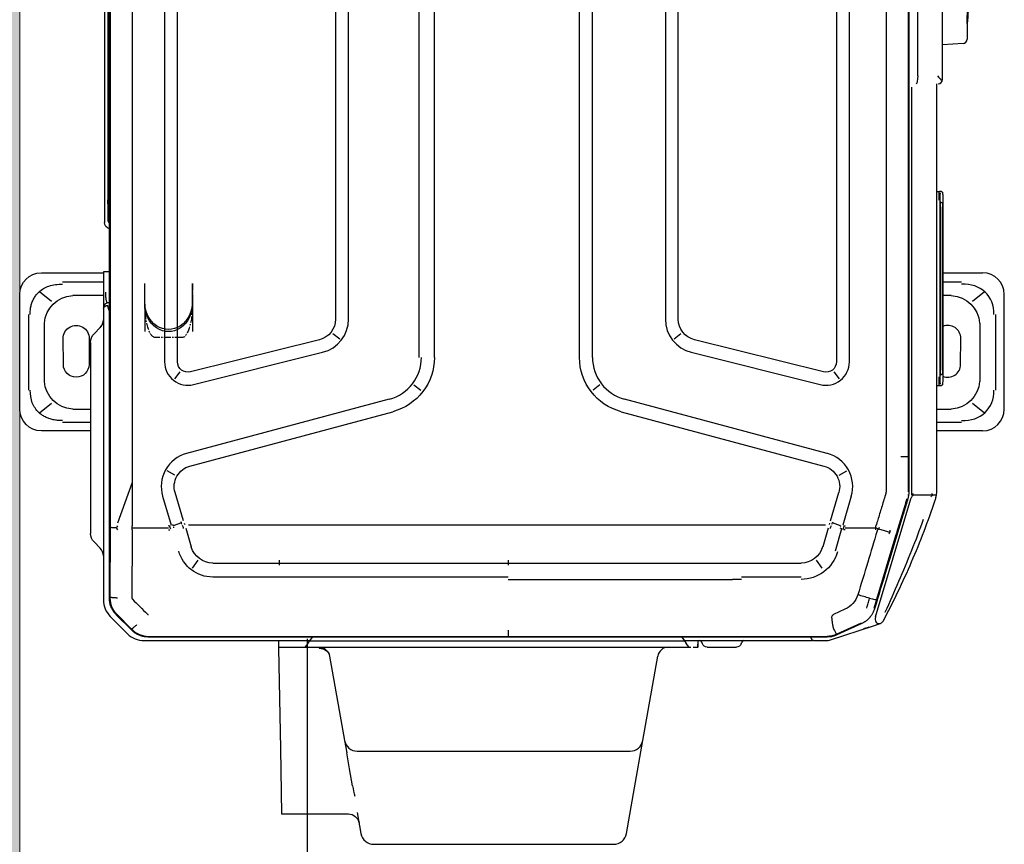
# Model space of a CAD drawing. Header units: millimetres. Extents: x 922208 to 1069538, y -182208 to -99877.
# Tile 205 of 256: x 998867 to 999321, y -162486 to -162105. Entities that reach past the tile are written whole.
import ezdxf

# ---------------------------------------------------------------- set-up
doc = ezdxf.new("R2010")
doc.units = ezdxf.units.MM
doc.header["$MEASUREMENT"] = 0
doc.linetypes.add('CENTER', pattern=[0.508, 0.3175, -0.0635, 0.0635, -0.0635])
doc.linetypes.add('HIDDEN', pattern=[20, 10, -10])
for name, color, linetype, lineweight in [('IS_KLIM_FREON', 6, 'GAS_LINE', 35), ('IS_POWRÓT', 5, 'HIDDEN', 30), ('Nowe_220-A Ściany_Nr_pióra__19', 255, 'Continuous', 0), ('Nowe_220-A Ściany_Nr_pióra__27', 7, 'Continuous', 25)]:
    doc.layers.add(name, color=color, linetype=linetype, lineweight=lineweight)
doc.layers.add('IS_KLIM_urządzenia', color=3, linetype='Continuous')
doc.linetypes.add('GAS_LINE', pattern='A,12.7,-5.08,["GAS",Standard,S=2.54,R=0,X=-2.54,Y=-1.27],-6.35', length=24.13)

# ---------------------------------------------------------------- blocks, each defined once
blk = doc.blocks.new('parter01')
at = {"layer": 'Nowe_220-A Ściany_Nr_pióra__19', "linetype": 'Continuous', "lineweight": 0}
blk.add_hatch(color=255, dxfattribs=at).paths.add_polyline_path([(998466.55073, -101090.02068), (998466.55073, -106860.02068), (998866.55073, -106860.02068), (998866.55073, -101090.02068)])
at = {"layer": 'Nowe_220-A Ściany_Nr_pióra__27', "color": 7, "linetype": 'Continuous', "lineweight": 0}
blk.add_lwpolyline([(998866.55073, -106860.02068), (998866.55073, -100690.02068)], dxfattribs=at)
blk = doc.blocks.new('G$CE471A013')
at = {"linetype": 'Continuous'}
for p, q in [((14.865, 41.216), (9.565, 41.216)), ((10.489, 40.816), (13.993, 40.816)), ((8.565, 40.216), (8.565, 37.347)), ((9.43, 40.295), (9.874, 39.746)), ((13.583, 40.077), (10.899, 40.077)), ((14.608, 39.746), (15.052, 40.295)), ((15.865, 37.947), (15.865, 40.216)), ((9.009, 37.347), (9.009, 39.241)), ((12.803, 39.198), (11.603, 39.206)), ((15.473, 39.241), (15.473, 37.947)), ((9.606, 38.769), (9.606, 37.347)), ((14.876, 37.947), (14.876, 38.769)), ((11.386, 37.783), (11.097, 37.494)), ((11.603, 38.006), (12.803, 38.013)), ((11.782, 37.947), (13.342, 37.947)), ((13.342, 37.947), (19.042, 37.947)), ((19.042, 37.947), (20.602, 37.947)), ((21.287, 37.494), (20.998, 37.783)), ((-63.256, 37.301), (6.245, 37.301)), ((8.525, 37.347), (9.465, 37.347)), ((8.525, 37.243), (8.525, 37.347)), ((9.465, 37.347), (10.165, 37.347)), ((10.165, 37.347), (10.236, 37.347)), ((10.236, 37.347), (23.677, 37.347)), ((23.598, 37.069), (-66.48, 37.069)), ((-62.823, 37.151), (6.095, 37.151)), ((20.329, 37.029), (-21.491, 37.029)), ((8.525, 37.069), (8.525, 37.243)), ((9.965, 37.069), (9.965, 37.147)), ((23.553, 37.034), (20.329, 37.029)), ((23.592, 37.035), (23.552, 37.034)), ((24.011, 36.986), (23.999, 36.958)), ((24.441, 37.031), (25.239, 36.233)), ((18.258, 36.025), (20.129, 36.699)), ((25.023, 36.045), (24.349, 36.718)), ((25.071, 36.043), (24.361, 36.753)), ((20.348, 36.02), (20.348, 34.339)), ((25.023, 36.045), (25.043, 36.025)), ((25.304, 35.693), (25.278, 35.682)), ((9.915, 35.441), (9.065, 35.441)), ((9.915, 35.441), (9.065, 35.441)), ((9.915, 35.441), (9.065, 35.441)), ((10.015, 35.441), (9.165, 35.441)), ((10.015, 35.441), (9.165, 35.441)), ((10.015, 35.441), (9.165, 35.441)), ((10.015, 35.441), (9.165, 35.441)), ((10.015, 35.441), (9.165, 35.441)), ((10.015, 35.441), (9.165, 35.441)), ((10.015, 35.441), (9.165, 35.441)), ((10.015, 35.441), (9.165, 35.441)), ((10.015, 35.441), (9.165, 35.441)), ((10.015, 35.441), (9.165, 35.441)), ((10.015, 35.441), (9.165, 35.441)), ((10.015, 35.441), (9.165, 35.441)), ((10.015, 35.441), (9.165, 35.441)), ((10.015, 35.441), (9.165, 35.441)), ((10.015, 35.441), (9.165, 35.441)), ((10.015, 35.441), (9.165, 35.441)), ((10.015, 35.441), (9.165, 35.441)), ((10.015, 35.441), (9.165, 35.441)), ((10.015, 35.441), (9.165, 35.441)), ((10.015, 35.441), (9.165, 35.441)), ((10.015, 35.441), (9.165, 35.441)), ((10.015, 35.441), (11.285, 35.441)), ((10.015, 35.441), (11.285, 35.441)), ((10.015, 35.441), (11.285, 35.441)), ((10.015, 35.441), (11.285, 35.441)), ((10.015, 35.441), (11.285, 35.441)), ((10.015, 35.441), (11.285, 35.441)), ((10.015, 35.441), (11.285, 35.441)), ((10.015, 35.441), (11.285, 35.441)), ((10.015, 35.441), (11.285, 35.441)), ((10.015, 35.441), (11.285, 35.441)), ((25.355, 35.268), (25.355, 18.659)), ((25.387, 3.917), (25.387, 35.28)), ((25.555, 35.469), (25.555, 27.827)), ((18.891, 34.614), (20.219, 34.22)), ((-55.564, 34.525), (12.681, 34.525)), ((17.908, 34.052), (17.713, 34.401)), ((20.116, 33.739), (20.246, 34.12)), ((12.681, 33.925), (-55.564, 33.925)), ((13.463, 34.056), (13.147, 33.809)), ((20.03, 33.65), (18.72, 34.039)), ((20.343, 34.089), (20.3, 34.102)), ((9.915, 33.241), (9.065, 33.241)), ((9.915, 33.241), (9.065, 33.241)), ((9.915, 33.241), (9.065, 33.241)), ((10.015, 33.241), (9.165, 33.241)), ((10.015, 33.241), (9.165, 33.241)), ((10.015, 33.241), (9.165, 33.241)), ((10.015, 33.241), (9.165, 33.241)), ((10.015, 33.241), (9.165, 33.241)), ((10.015, 33.241), (9.165, 33.241)), ((10.015, 33.241), (9.165, 33.241)), ((10.015, 33.241), (9.165, 33.241)), ((10.015, 33.241), (9.165, 33.241)), ((10.015, 33.241), (9.165, 33.241)), ((10.015, 33.241), (9.165, 33.241)), ((10.015, 33.241), (9.165, 33.241)), ((10.015, 33.241), (9.165, 33.241)), ((10.015, 33.241), (9.165, 33.241)), ((10.015, 33.241), (9.165, 33.241)), ((10.015, 33.241), (9.165, 33.241)), ((10.015, 33.241), (9.165, 33.241)), ((10.015, 33.241), (9.165, 33.241)), ((10.015, 33.241), (9.165, 33.241)), ((10.015, 33.241), (9.165, 33.241)), ((10.015, 33.241), (9.165, 33.241)), ((10.015, 33.241), (11.285, 33.241)), ((10.015, 33.241), (11.285, 33.241)), ((10.015, 33.241), (11.285, 33.241)), ((10.015, 33.241), (11.285, 33.241)), ((10.015, 33.241), (11.285, 33.241)), ((10.015, 33.241), (11.285, 33.241)), ((10.015, 33.241), (11.285, 33.241)), ((10.015, 33.241), (11.285, 33.241)), ((10.015, 33.241), (11.285, 33.241)), ((10.015, 33.241), (11.285, 33.241)), ((11.659, 27.368), (13.147, 33.329)), ((14.405, 24.142), (16.915, 33.508)), ((17.495, 33.353), (14.985, 23.986)), ((20.13, 33.616), (20.19, 33.593)), ((20.228, 29.549), (20.228, 33.418)), ((20.36, 33.54), (21.229, 33.292)), ((21.835, 32.988), (22.215, 33.248)), ((13.729, 33.184), (12.241, 27.223)), ((21.97, 32.296), (21.97, 29.549)), ((22.62, 29.549), (22.62, 32.296)), ((20.228, 7.87), (20.228, 29.549)), ((22.067, 29.212), (21.834, 29.212)), ((21.97, 29.549), (21.97, 29.212)), ((21.97, 29.212), (21.97, 18.659)), ((22.62, 29.212), (22.62, 29.549)), ((22.62, 18.659), (22.62, 29.212)), ((25.556, 29.262), (25.856, 29.257)), ((25.556, 28.762), (25.556, 29.262)), ((25.856, 29.257), (25.856, 28.757)), ((25.856, 29.257), (25.906, 29.256)), ((25.906, 29.256), (30.556, 29.175)), ((30.556, 29.175), (33.556, 29.122)), ((33.556, 29.122), (33.556, 26.034)), ((25.556, 29.072), (25.555, 29.072)), ((25.556, 27.945), (25.556, 28.762)), ((25.856, 28.757), (25.856, 28.17)), ((25.556, 28.572), (25.555, 28.572)), ((25.556, 27.82), (25.387, 27.693)), ((25.555, 27.827), (25.555, 27.819)), ((25.556, 27.82), (25.556, 27.945)), ((25.679, 27.912), (25.556, 27.82)), ((25.556, 27.82), (25.556, 10.508)), ((25.556, 27.82), (25.556, 10.508)), ((25.679, 27.912), (25.837, 28.03)), ((25.856, 28.17), (25.856, 28.098)), ((25.856, 28.098), (25.856, 10.282)), ((26.27, 26.899), (30.161, 26.213)), ((-53.591, 26.625), (10.708, 26.625)), ((11.38, 26.745), (11.627, 26.429)), ((10.708, 26.025), (-53.591, 26.025)), ((30.161, 26.213), (30.736, 26.112)), ((31.478, 25.981), (30.736, 26.112)), ((32.255, 25.844), (31.478, 25.981)), ((30.656, 25.622), (30.656, 24.244)), ((33.484, 25.627), (34.461, 25.455)), ((34.956, 24.864), (34.956, 13.78)), ((30.656, 24.244), (30.656, 14.401)), ((-21.491, 22.784), (12.474, 22.784)), ((13.745, 23.003), (13.989, 22.685)), ((12.474, 22.059), (-21.491, 22.059)), ((21.834, 18.659), (22.067, 18.659)), ((21.97, 18.659), (21.97, 7.87)), ((22.728, 18.659), (22.728, 8.288)), ((25.355, 18.659), (25.355, 6.47)), ((12.474, 15.359), (-21.391, 15.359)), ((12.474, 14.759), (-21.391, 14.759)), ((13.745, 14.416), (13.989, 14.734)), ((30.656, 14.401), (30.656, 13.022)), ((16.915, 3.911), (14.405, 13.277)), ((14.985, 13.432), (17.495, 4.066)), ((34.461, 13.189), (32.35, 12.817)), ((32.35, 12.817), (30.161, 12.431)), ((30.161, 12.431), (26.27, 11.745)), ((-53.591, 11.393), (10.708, 11.393)), ((11.627, 10.989), (11.38, 10.674)), ((10.708, 10.793), (-53.591, 10.793)), ((25.387, 10.625), (25.556, 10.508)), ((25.555, 10.509), (25.555, 4.596)), ((25.556, 10.508), (25.679, 10.424)), ((25.556, 10.387), (25.556, 10.508)), ((13.147, 4.09), (11.659, 10.051)), ((12.241, 10.196), (13.729, 4.235)), ((25.556, 10.383), (25.556, 10.387)), ((25.556, 9.883), (25.556, 10.383)), ((25.846, 10.309), (25.679, 10.424)), ((25.856, 10.102), (25.856, 9.888)), ((25.856, 9.888), (25.556, 9.883)), ((25.856, 9.883), (25.556, 9.883)), ((25.698, 9.683), (25.624, 9.707)), ((25.856, 9.883), (25.856, 9.888)), ((25.855, 9.464), (25.855, 9.172)), ((25.855, 9.172), (25.855, 8.401)), ((22.728, 7.87), (22.728, 8.288)), ((25.855, 8.401), (25.855, 8.109)), ((20.228, 4.001), (20.228, 7.87)), ((21.97, 7.87), (21.97, 5.123)), ((22.62, 5.123), (22.62, 7.87)), ((25.698, 7.891), (25.624, 7.866)), ((25.355, 6.47), (25.355, 3.923)), ((20.36, 3.878), (21.229, 4.126)), ((21.835, 4.431), (22.214, 4.171)), ((25.55, 4.542), (25.55, 3.93)), ((20.03, 3.769), (18.72, 3.38)), ((20.246, 3.3), (20.116, 3.679)), ((20.13, 3.803), (20.19, 3.826)), ((25.532, 3.817), (24.851, 1.739)), ((25.335, 3.692), (25.362, 3.686)), ((-55.564, 3.493), (12.681, 3.493)), ((13.147, 3.61), (13.463, 3.363)), ((17.908, 3.367), (17.713, 3.017)), ((18.891, 2.805), (20.219, 3.199)), ((20.338, 3.328), (20.411, 3.185)), ((20.392, 3.256), (21.42, 3.55)), ((24.108, 3.095), (24.351, 3.626)), ((24.74, 2.343), (25.258, 3.476)), ((24.762, 2.317), (25.289, 3.467)), ((12.681, 2.893), (-55.564, 2.893)), ((20.348, 3.08), (20.348, 1.667)), ((24.471, 1.978), (24.491, 1.954)), ((24.462, 1.683), (18.999, 0.047)), ((20.39, 1.544), (20.541, 1.025)), ((20.669, 0.74), (23.657, 1.639)), ((24.85, 1.738), (24.754, 1.444)), ((17.062, 0.179), (17.062, 0.514)), ((19.18, 0.289), (20.57, 0.711)), ((-61.567, 0.144), (18.685, 0.144)), ((-21.391, 0.184), (17.062, 0.184)), ((18.843, 0), (0, 0)), ((17.062, 0.184), (18.461, 0.184)), ((18.461, 0.184), (18.678, 0.184)), ((18.843, 0.155), (18.835, 0.19)), ((19.18, 0.289), (18.987, 0.23)), ((-0.517, -0.263), (-62.643, -0.263)), ((18.843, -0.06), (18.765, -0.06)), ((18.837, -0.941), (18.842, -0.037)), ((-0.15, -1.15), (-0.16, -1.15)), ((18.593, -1.15), (-0.15, -1.15)), ((4.824, -1.15), (4.822, -1.265)), ((4.822, -1.36), (4.822, -1.265)), ((13.37, -1.304), (5.222, -1.304)), ((5.321, -1.322), (5.321, -1.401)), ((5.323, -1.353), (5.324, -1.322)), ((5.523, -1.319), (13.069, -1.319)), ((5.523, -1.319), (5.523, -1.319)), ((13.268, -1.322), (13.269, -1.353)), ((13.268, -1.322), (13.269, -1.354)), ((13.271, -1.401), (13.271, -1.322)), ((13.768, -1.15), (13.77, -1.265)), ((13.77, -1.265), (13.77, -1.36)), ((14.876, -1.817), (14.876, -1.15)), ((15.473, -1.149), (15.473, -2.29)), ((15.865, -3.264), (15.865, -1.15)), ((-0.367, -1.413), (-63.178, -1.413)), ((-2.02, -2.359), (-1.953, -1.413)), ((-0.357, -1.413), (-0.367, -1.413)), ((5.221, -1.421), (13.371, -1.421)), ((5.221, -1.421), (5.221, -1.421)), ((5.523, -1.407), (13.07, -1.407)), ((8.565, -1.42), (8.565, -3.264)), ((9.009, -2.29), (9.009, -1.421)), ((9.606, -1.421), (9.606, -1.817)), ((13.371, -1.421), (13.371, -1.421)), ((12.803, -2.247), (11.603, -2.254)), ((-7.032, -2.545), (-2.219, -2.545)), ((9.875, -2.794), (9.43, -3.344)), ((10.899, -3.126), (13.583, -3.126)), ((15.052, -3.344), (14.608, -2.794)), ((13.993, -3.865), (10.489, -3.865)), ((14.865, -4.264), (9.565, -4.264))]:
    blk.add_line(p, q, dxfattribs=at)
at = {"linetype": 'CENTER'}
for p, q in [((10.065, 35.429), (9.065, 35.429)), ((11.565, 33.729), (11.565, 34.94)), ((9.065, 33.241), (10.065, 33.241))]:
    blk.add_line(p, q, dxfattribs=at)
at = {"linetype": 'Continuous'}
for centre, radius, start, end in [((9.565, 40.216), 1, 90, 180), ((14.865, 40.216), 1, 0, 90), ((11.599, 38.606), 0.6, 89.6384, 270.3616), ((12.799, 38.606), 0.592, 270.3616, 89.6384), ((11.782, 37.387), 0.56, 90, 135), ((20.602, 37.387), 0.56, 45, 90), ((6.245, 37.001), 0.3, 13.2149, 90), ((12.681, 33.445), 0.48, 345.9833, 90), ((18.441, 33.099), 0.98, 73.4705, 165), ((25.325, 27.827), 0.23, 358.0143, 0), ((10.708, 27.605), 0.98, 270, 345.9834), ((26.356, 27.392), 0.5, 180, 260), ((34.056, 26.034), 0.5, 180, 260), ((12.474, 24.659), 2.6, 270, 345), ((12.474, 12.759), 2.6, 15, 90), ((10.708, 9.813), 0.98, 14.0166, 90), ((25.625, 9.464), 0.23, 0, 71.5651), ((25.625, 8.109), 0.23, 288.4349, 0), ((25.395, 4.596), 0.16, 343.9477, 0), ((12.681, 3.973), 0.48, 270, 14.0167), ((18.441, 4.319), 0.98, 195, 286.5295), ((24.567, 1.515), 0.2, 298.0607, 341.8492)]:
    blk.add_arc(centre, radius, start, end, dxfattribs=at)
at = {"linetype": 'Continuous', "extrusion": (0, 0, -1)}
for centre, radius, start, end in [((-10.165, 37.147), 0.2, 0, 90), ((-10.743, 37.847), 0.5, 225, 270), ((-21.641, 37.847), 0.5, 270, 315), ((-23.677, 36.267), 1.08, 90, 135), ((-6.095, 36.851), 0.3, 90, 133.2314), ((-24.475, 35.469), 1.08, 135, 180), ((-18.441, 33.099), 1.58, 15, 106.5294), ((-12.681, 33.445), 1.08, 90, 194.0166), ((-10.708, 27.605), 1.58, 194.0166, 270), ((-30.056, 25.622), 0.6, 100, 180), ((-34.356, 24.864), 0.6, 100, 180), ((-12.474, 24.659), 2, 195, 270), ((-12.474, 12.759), 2, 90, 165), ((-34.356, 13.78), 0.6, 180, 260), ((-30.056, 13.022), 0.6, 180, 260), ((-10.708, 9.813), 1.58, 90, 165.9834), ((-26.356, 11.253), 0.5, 0, 80), ((-25.655, 9.802), 0.1, 288.4349, 0), ((-25.655, 7.771), 0.1, 0, 71.5651), ((-12.681, 3.973), 1.08, 165.9834, 270), ((-18.441, 4.319), 1.58, 253.4706, 345), ((-25.19, 3.93), 0.36, 180, 198.1508), ((0.357, -1.213), 0.2, 180, 270), ((-11.599, -1.654), 0.6, 269.6384, 22.8841), ((-12.799, -1.654), 0.592, 156.8061, 269.6384), ((2.219, -2.345), 0.2, 184, 270), ((-9.565, -3.264), 1, 270, 0), ((-14.865, -3.264), 1, 180, 270)]:
    blk.add_arc(centre, radius, start, end, dxfattribs=at)
at = {"linetype": 'Continuous'}
for centre, major_axis, ratio, start_param, end_param in [((11.394, 38.207), (1.268, -1.569), 0.803018, 2.633487, 3.831894), ((13.089, 38.207), (-1.268, -1.569), 0.803018, 2.451291, 3.649699), ((10.236, 37.147), (0, -0.2), 0.815365, 3.141593, 4.712389), ((5.198, 36.701), (1.086, 0), 0.414214, 1.392879, 1.570794), ((9.915, 34.341), (-1.27, 0), 0.866025, 1.570796, 4.712389), ((9.915, 34.341), (-1.27, 0), 0.866025, 1.570796, 4.712389), ((9.915, 34.341), (-1.27, 0), 0.866025, 1.570796, 4.712389), ((10.015, 34.341), (1.27, 0), 0.866025, 4.712389, 7.853982), ((19.79, 32.783), (1.919, -0.564), 0.705879, 1.540462, 1.56897), ((20.143, 33.944), (1.913, -0.585), 0.178321, 1.484854, 1.57228), ((20.981, 32.296), (1.64, 0), 0.995519, 6.283185, 7.582721), ((20.924, 32.296), (1.046, 0), 0.995519, 6.283185, 7.558937), ((25.956, 27.392), (0.1, 0), 0.10051, 3.141593, 4.177762), ((26.356, 27.392), (0.087, 0.492), 0.898854, 1.745329, 3.141593), ((20.924, 5.123), (1.046, 0), 0.995519, 5.007433, 6.283185), ((20.964, 5.123), (1.764, 0), 0.995519, 4.991611, 6.283185), ((20.143, 3.474), (1.913, 0.585), 0.178321, 4.710906, 4.798331), ((19.789, 4.638), (1.893, 0.646), 0.706819, 4.712403, 4.740904), ((-0.517, -0.199), (0.36, 0), 0.176327, 4.712389, 6.279863), ((-0.517, -1.053), (-0.355, 0.355), 0.176327, 1.745329, 2.532861), ((5.222, -1.266), (-0.4, 0.001), 0.029834, 4.712454, 6.28325), ((5.222, -1.316), (0.35, 0), 0.029833, 1.570796, 3.141593), ((5.523, -1.326), (0.25, 0), 0.029816, 1.570796, 3.141593), ((5.273, -1.276), (-0.05, 0), 0.999555, 1.570796, 1.896281), ((13.069, -1.326), (0.25, 0), 0.029816, 0.323316, 1.570796), ((13.37, -1.266), (0.4, 0.001), 0.029834, 6.28312, 7.853917), ((13.37, -1.316), (0.35, 0), 0.029833, 0, 1.570796), ((5.221, -1.41), (0.4, 0), 0.029837, 2.648555, 2.751427), ((5.221, -1.41), (0.349, 0), 0.029837, 3.880383, 4.712389), ((5.521, -1.401), (0.2, 0), 0.0299, 3.129347, 4.723791), ((11.394, -1.255), (1.268, 1.569), 0.803018, 2.451291, 3.649699), ((13.071, -1.401), (-0.2, 0), 0.0299, 1.564853, 3.144938), ((13.371, -1.41), (0.349, 0), 0.029837, 4.712389, 5.911815), ((13.089, -1.255), (-1.268, 1.569), 0.803018, 2.633487, 3.831894)]:
    blk.add_ellipse(centre, major_axis=major_axis, ratio=ratio, start_param=start_param, end_param=end_param, dxfattribs=at)
at = {"linetype": 'CENTER'}
for centre, start_param, end_param in [((10.065, 34.94), 3.141593, 4.712389), ((10.065, 33.729), 1.570796, 3.141593)]:
    blk.add_ellipse(centre, major_axis=(-1.5, 0), ratio=0.325568, start_param=start_param, end_param=end_param, dxfattribs=at)
at = {"linetype": 'Continuous'}
for points, knots in [([(10.489, 40.73), (10.421, 40.73), (10.287, 40.729), (10.093, 40.695), (9.911, 40.639), (9.744, 40.558), (9.592, 40.456), (9.369, 40.251), (9.126, 39.848), (9.103, 39.452), (9.09, 39.241)], [0, 0, 0, 0, 0.088396, 0.173346, 0.25543, 0.335293, 0.413632, 0.491185, 0.72797, 1, 1, 1, 1]), ([(15.392, 39.241), (15.392, 39.315), (15.392, 39.459), (15.36, 39.667), (15.306, 39.861), (15.23, 40.037), (15.136, 40.195), (14.947, 40.428), (14.571, 40.688), (14.191, 40.716), (13.993, 40.73)], [0, 0, 0, 0, 0.095854, 0.186885, 0.2735, 0.35617, 0.435439, 0.51192, 0.746033, 1, 1, 1, 1]), ([(9.956, 37.165), (9.955, 37.166), (9.949, 37.173), (9.927, 37.185), (9.884, 37.201), (9.802, 37.22), (9.667, 37.238), (9.53, 37.242), (9.465, 37.243)], [0, 0, 0, 0, 0.033531, 0.165604, 0.326819, 0.467732, 0.750376, 1, 1, 1, 1]), ([(10.349, 37.07), (10.347, 37.071), (10.325, 37.08), (10.26, 37.106), (10.162, 37.138), (10.101, 37.144), (10.072, 37.147)], [0, 0, 0, 0, 0.023051, 0.207675, 0.629287, 1, 1, 1, 1]), ([(20.346, 36.744), (20.345, 36.769), (20.344, 36.822), (20.341, 36.893), (20.338, 36.964), (20.333, 37.013), (20.329, 37.032), (20.327, 37.034), (20.326, 37.034)], [0, 0, 0, 0, 0.153633, 0.320832, 0.49911, 0.748722, 0.930274, 1, 1, 1, 1]), ([(24.322, 36.744), (24.226, 36.833), (24.115, 36.904), (23.867, 37.006), (23.73, 37.033), (23.593, 37.034)], [0, 0, 0, 0, 0.487241, 0.487241, 1, 1, 1, 1]), ([(24.361, 36.753), (24.32, 36.791), (24.236, 36.868), (24.09, 36.956), (23.933, 37.021), (23.767, 37.062), (23.654, 37.067), (23.598, 37.069)], [0, 0, 0, 0, 0.200032, 0.400047, 0.600045, 0.800029, 1, 1, 1, 1]), ([(20.442, 36.025), (20.408, 36.022), (20.346, 36.017), (20.283, 36.023), (20.255, 36.025)], [0, 0, 0, 0, 0.543839, 1, 1, 1, 1]), ([(25.387, 35.28), (25.385, 35.336), (25.38, 35.449), (25.338, 35.615), (25.273, 35.772), (25.186, 35.918), (25.109, 36.002), (25.071, 36.043)], [0, 0, 0, 0, 0.199971, 0.399955, 0.599953, 0.799968, 1, 1, 1, 1]), ([(20.26, 34.328), (20.261, 34.329), (20.261, 34.329), (20.261, 34.33), (20.261, 34.331), (20.26, 34.332), (20.26, 34.333), (20.258, 34.336), (20.256, 34.337), (20.254, 34.339)], [0, 0, 0, 0, 0.093535, 0.093535, 0.207433, 0.207433, 0.397418, 0.397418, 1, 1, 1, 1]), ([(25.856, 28.098), (25.856, 28.084), (25.856, 28.07), (25.851, 28.049), (25.848, 28.041), (25.841, 28.033), (25.839, 28.031), (25.837, 28.03)], [0, 0, 0, 0, 0.458778, 0.458778, 0.863378, 0.863378, 1, 1, 1, 1]), ([(25.846, 10.309), (25.851, 10.305), (25.855, 10.299), (25.856, 10.288), (25.856, 10.285), (25.856, 10.282)], [0, 0, 0, 0, 0.756623, 0.756623, 1, 1, 1, 1]), ([(25.856, 10.282), (25.856, 10.272), (25.856, 10.259), (25.856, 10.235), (25.856, 10.225), (25.856, 10.215)], [0, 0, 0, 0, 0.612645, 0.612645, 1, 1, 1, 1]), ([(25.389, 4.689), (25.396, 4.685), (25.417, 4.673), (25.472, 4.642), (25.539, 4.605), (25.55, 4.599), (25.555, 4.596)], [0, 0, 0, 0, 0.071285, 0.22784, 0.631675, 1, 1, 1, 1]), ([(24.351, 3.626), (24.358, 3.639), (24.371, 3.665), (24.403, 3.697), (24.445, 3.71), (24.502, 3.713), (24.559, 3.708), (24.616, 3.7), (24.7, 3.687), (24.796, 3.67), (24.905, 3.649), (24.959, 3.639), (24.986, 3.634)], [0, 0, 0, 0, 0.063445, 0.125642, 0.187788, 0.250693, 0.375623, 0.438172, 0.500645, 0.750303, 0.875197, 1, 1, 1, 1]), ([(25.257, 3.478), (25.32, 3.616), (25.355, 3.769), (25.355, 3.922), (25.355, 3.923), (25.355, 3.923)], [0, 0, 0, 0, 0.999505, 0.999505, 1, 1, 1, 1]), ([(25.289, 3.467), (25.309, 3.514), (25.348, 3.61), (25.381, 3.762), (25.385, 3.865), (25.387, 3.917)], [0, 0, 0, 0, 0.333339, 0.666672, 1, 1, 1, 1]), ([(24.999, 3.629), (25.029, 3.613), (25.086, 3.584), (25.153, 3.545), (25.201, 3.516), (25.232, 3.496), (25.249, 3.484), (25.257, 3.477), (25.261, 3.474), (25.262, 3.474), (25.262, 3.474)], [0, 0, 0, 0, 0.196304, 0.378613, 0.540984, 0.680096, 0.794866, 0.885682, 0.95364, 1, 1, 1, 1]), ([(20.26, 3.09), (20.261, 3.09), (20.261, 3.09), (20.261, 3.089), (20.261, 3.088), (20.26, 3.087), (20.26, 3.086), (20.258, 3.083), (20.256, 3.081), (20.254, 3.08)], [0, 0, 0, 0, 0.093535, 0.093535, 0.207433, 0.207433, 0.397418, 0.397418, 1, 1, 1, 1]), ([(20.489, 1.611), (20.971, 1.756), (21.453, 1.901), (22.437, 2.197), (22.938, 2.349), (23.44, 2.5)], [0, 0, 0, 0, 0.489998, 0.489998, 1, 1, 1, 1]), ([(24.093, 1.733), (24.14, 1.75), (24.235, 1.782), (24.368, 1.857), (24.492, 1.949), (24.601, 2.059), (24.693, 2.182), (24.739, 2.272), (24.762, 2.317)], [0, 0, 0, 0, 0.163038, 0.329712, 0.498444, 0.667536, 0.835268, 1, 1, 1, 1]), ([(24.053, 2.088), (24.047, 2.086), (24.042, 2.084), (23.966, 2.059), (23.896, 2.037), (23.753, 1.999), (23.681, 1.982), (23.604, 1.967), (23.599, 1.966), (23.595, 1.965)], [0, 0, 0, 0, 0.036866, 0.036866, 0.504384, 0.504384, 0.969691, 0.969691, 1, 1, 1, 1]), ([(23.595, 1.965), (23.608, 1.918), (23.619, 1.872), (23.638, 1.791), (23.646, 1.754), (23.656, 1.694), (23.658, 1.671), (23.658, 1.644), (23.657, 1.637), (23.654, 1.633), (23.653, 1.633), (23.653, 1.633)], [0, 0, 0, 0, 0.2609, 0.2609, 0.5218, 0.5218, 0.782701, 0.782701, 0.970671, 0.970671, 1, 1, 1, 1]), ([(24.936, 1.998), (24.972, 2.109), (25.001, 2.197), (25.016, 2.245), (25.018, 2.249), (25.017, 2.245)], [0, 0, 0, 0, 0.718874, 0.718874, 1, 1, 1, 1]), ([(18.828, 1.231), (18.924, 1.26), (19.117, 1.319), (19.406, 1.406), (19.695, 1.494), (19.887, 1.552), (20.022, 1.593), (20.061, 1.605), (20.151, 1.632), (20.202, 1.648), (20.254, 1.663)], [0, 0, 0, 0, 0.202609, 0.405217, 0.607826, 0.810435, 0.810435, 0.891478, 0.891478, 1, 1, 1, 1]), ([(18.998, 0.19), (19.049, 0.206), (19.1, 0.221), (19.355, 0.299), (19.56, 0.361), (20.58, 0.67), (21.397, 0.918), (22.84, 1.355), (23.466, 1.544), (24.093, 1.733)], [0, 0, 0, 0, 0.030057, 0.030057, 0.150285, 0.150285, 0.631198, 0.631198, 1, 1, 1, 1]), ([(20.442, 1.671), (20.419, 1.669), (20.358, 1.667), (20.296, 1.665), (20.257, 1.664)], [0, 0, 0, 0, 0.371371, 1, 1, 1, 1]), ([(20.47, 1.601), (20.444, 1.582), (20.394, 1.545), (20.34, 1.513), (20.313, 1.497)], [0, 0, 0, 0, 0.499901, 1, 1, 1, 1]), ([(24.462, 1.683), (24.479, 1.687), (24.495, 1.691), (24.599, 1.707), (24.683, 1.685), (24.769, 1.594), (24.775, 1.536), (24.76, 1.465), (24.757, 1.455), (24.754, 1.444)], [0, 0, 0, 0, 0.082224, 0.082224, 0.505542, 0.505542, 0.92886, 0.92886, 1, 1, 1, 1]), ([(24.851, 1.739), (24.84, 1.706), (24.829, 1.674), (24.805, 1.598), (24.79, 1.555), (24.77, 1.492), (24.763, 1.472), (24.757, 1.453)], [0, 0, 0, 0, 0.339989, 0.339989, 0.792222, 0.792222, 1, 1, 1, 1]), ([(24.652, 1.333), (23.757, 0.857), (22.843, 0.417), (20.981, -0.385), (20.032, -0.748), (19.071, -1.072)], [0, 0, 0, 0, 0.5, 0.5, 1, 1, 1, 1]), ([(19.959, -0.521), (20.442, -0.347), (20.922, -0.165), (22.359, 0.408), (23.304, 0.825), (24.247, 1.248), (24.247, 1.248), (24.247, 1.248)], [0, 0, 0, 0, 0.332003, 0.332003, 0.999956, 0.999956, 1, 1, 1, 1]), ([(20.477, 1.017), (20.483, 1.016), (20.495, 1.015), (20.518, 1.019), (20.546, 1.026), (20.579, 1.037), (20.599, 1.05), (20.608, 1.056)], [0, 0, 0, 0, 0.124243, 0.250099, 0.500246, 0.750314, 1, 1, 1, 1]), ([(24.661, 1.338), (24.661, 1.338), (24.659, 1.338), (24.654, 1.335), (24.653, 1.334), (24.652, 1.333)], [0, 0, 0, 0, 0.812779, 0.812779, 1, 1, 1, 1]), ([(18.685, 0.144), (18.738, 0.146), (18.844, 0.15), (18.947, 0.177), (18.998, 0.19)], [0, 0, 0, 0, 0.501074, 1, 1, 1, 1]), ([(18.999, 0.047), (18.96, 0.034), (18.923, 0.018), (18.872, -0.014), (18.856, -0.025), (18.844, -0.047), (18.843, -0.053), (18.843, -0.06)], [0, 0, 0, 0, 0.616187, 0.616187, 0.899223, 0.899223, 1, 1, 1, 1]), ([(18.92, -0.879), (18.92, -0.879), (18.919, -0.88), (18.897, -0.898), (18.875, -0.915), (18.853, -0.932)], [0, 0, 0, 0, 0.029461, 0.029461, 1, 1, 1, 1]), ([(4.822, -1.36), (4.822, -1.367), (4.824, -1.378), (4.832, -1.392), (4.842, -1.401), (4.85, -1.406), (4.857, -1.409), (4.865, -1.411), (4.88, -1.413), (4.904, -1.415), (4.947, -1.417), (4.966, -1.417)], [0, 0, 0, 0, 0.065305, 0.116297, 0.160097, 0.198956, 0.23575, 0.282457, 0.373365, 0.758577, 1, 1, 1, 1]), ([(13.302, -1.324), (13.302, -1.324), (13.306, -1.324), (13.308, -1.324), (13.307, -1.324)], [0, 0, 0, 0, 0.175946, 1, 1, 1, 1]), ([(13.696, -1.414), (13.705, -1.415), (13.72, -1.413), (13.736, -1.409), (13.748, -1.403), (13.759, -1.393), (13.768, -1.378), (13.77, -1.367), (13.77, -1.36)], [0, 0, 0, 0, 0.498479, 0.626522, 0.703686, 0.792587, 0.893399, 1, 1, 1, 1]), ([(18.843, -1.129), (18.769, -1.142), (18.694, -1.148), (18.612, -1.15), (18.605, -1.15), (18.597, -1.15), (18.596, -1.15), (18.594, -1.15), (18.594, -1.15), (18.593, -1.15)], [0, 0, 0, 0, 0.895051, 0.895051, 0.981123, 0.981123, 0.990548, 0.990548, 1, 1, 1, 1]), ([(18.814, -0.941), (18.795, -0.932), (18.775, -0.923), (18.755, -0.914), (18.755, -0.913), (18.754, -0.913)], [0, 0, 0, 0, 0.963467, 0.963467, 1, 1, 1, 1]), ([(18.814, -0.941), (18.817, -0.942), (18.821, -0.943), (18.827, -0.943), (18.831, -0.943), (18.839, -0.941), (18.843, -0.939), (18.849, -0.935), (18.851, -0.934), (18.853, -0.932)], [0, 0, 0, 0, 0.246944, 0.246944, 0.491708, 0.491708, 0.827112, 0.827112, 1, 1, 1, 1]), ([(18.836, -1.092), (18.835, -1.091), (18.835, -1.09), (18.834, -1.066), (18.832, -1.037), (18.831, -0.986), (18.831, -0.964), (18.833, -0.942)], [0, 0, 0, 0, 0.037359, 0.037359, 0.637819, 0.637819, 1, 1, 1, 1]), ([(19.071, -1.072), (19.07, -1.072), (19.069, -1.072), (19.062, -1.075), (19.056, -1.077), (19.016, -1.089), (18.982, -1.099), (18.913, -1.116), (18.878, -1.123), (18.843, -1.129)], [0, 0, 0, 0, 0.010318, 0.010318, 0.093061, 0.093061, 0.548137, 0.548137, 1, 1, 1, 1]), ([(-32.037, -3.058), (-27.137, -3.025), (-22.236, -2.966), (-12.557, -2.796), (-7.778, -2.688), (-3, -2.544)], [0, 0, 0, 0, 0.506209, 0.506209, 1, 1, 1, 1]), ([(-32.037, -3.111), (-27.136, -3.076), (-22.236, -3.01), (-12.557, -2.824), (-7.778, -2.704), (-3, -2.545)], [0, 0, 0, 0, 0.506209, 0.506209, 1, 1, 1, 1]), ([(-32.037, -3.261), (-27.136, -3.218), (-22.236, -3.138), (-12.541, -2.903), (-7.747, -2.75), (-2.955, -2.546)], [0, 0, 0, 0, 0.505409, 0.505409, 1, 1, 1, 1]), ([(-32.037, -3.39), (-27.135, -3.345), (-22.234, -3.252), (-12.541, -2.975), (-7.748, -2.793), (-2.959, -2.549)], [0, 0, 0, 0, 0.505465, 0.505465, 1, 1, 1, 1]), ([(-2.968, -2.549), (-7.755, -2.779), (-12.544, -2.951), (-22.235, -3.214), (-27.136, -3.303), (-32.037, -3.348)], [0, 0, 0, 0, 0.494375, 0.494375, 1, 1, 1, 1]), ([(-32.037, -3.463), (-27.135, -3.418), (-22.234, -3.319), (-12.539, -3.019), (-7.745, -2.82), (-2.955, -2.55)], [0, 0, 0, 0, 0.505401, 0.505401, 1, 1, 1, 1]), ([(-2.955, -2.55), (-7.745, -2.819), (-12.539, -3.018), (-22.234, -3.318), (-27.135, -3.416), (-32.037, -3.462)], [0, 0, 0, 0, 0.494599, 0.494599, 1, 1, 1, 1]), ([(-32.037, -3.306), (-27.136, -3.263), (-22.235, -3.177), (-12.563, -2.928), (-7.792, -2.766), (-3.023, -2.55)], [0, 0, 0, 0, 0.506586, 0.506586, 1, 1, 1, 1]), ([(-2.956, -2.551), (-7.745, -2.844), (-12.538, -3.059), (-22.233, -3.378), (-27.134, -3.481), (-32.037, -3.525)], [0, 0, 0, 0, 0.494599, 0.494599, 1, 1, 1, 1]), ([(-32.037, -3.496), (-27.135, -3.451), (-22.233, -3.35), (-12.538, -3.04), (-7.745, -2.832), (-2.956, -2.551)], [0, 0, 0, 0, 0.505401, 0.505401, 1, 1, 1, 1]), ([(-2.956, -2.551), (-7.745, -2.832), (-12.538, -3.039), (-22.233, -3.349), (-27.135, -3.45), (-32.037, -3.494)], [0, 0, 0, 0, 0.494599, 0.494599, 1, 1, 1, 1]), ([(-32.037, -3.213), (-27.136, -3.173), (-22.236, -3.097), (-12.586, -2.878), (-7.837, -2.737), (-3.09, -2.551)], [0, 0, 0, 0, 0.507767, 0.507767, 1, 1, 1, 1]), ([(-3.09, -2.551), (-7.837, -2.736), (-12.586, -2.877), (-22.236, -3.095), (-27.136, -3.17), (-32.037, -3.211)], [0, 0, 0, 0, 0.492233, 0.492233, 1, 1, 1, 1]), ([(-32.037, -3.553), (-27.134, -3.512), (-22.232, -3.407), (-12.537, -3.079), (-7.744, -2.856), (-2.956, -2.552)], [0, 0, 0, 0, 0.505401, 0.505401, 1, 1, 1, 1]), ([(-32.037, -3.526), (-27.134, -3.483), (-22.233, -3.38), (-12.538, -3.06), (-7.745, -2.845), (-2.956, -2.552)], [0, 0, 0, 0, 0.505401, 0.505401, 1, 1, 1, 1]), ([(-3.09, -2.552), (-7.837, -2.752), (-12.586, -2.903), (-22.235, -3.136), (-27.136, -3.216), (-32.037, -3.259)], [0, 0, 0, 0, 0.492233, 0.492233, 1, 1, 1, 1]), ([(-32.037, -3.6), (-27.134, -3.563), (-22.232, -3.457), (-12.536, -3.114), (-7.744, -2.879), (-2.956, -2.553)], [0, 0, 0, 0, 0.505401, 0.505401, 1, 1, 1, 1]), ([(-32.037, -3.578), (-27.134, -3.538), (-22.232, -3.433), (-12.537, -3.097), (-7.744, -2.868), (-2.956, -2.553)], [0, 0, 0, 0, 0.505401, 0.505401, 1, 1, 1, 1]), ([(-32.037, -3.619), (-27.134, -3.585), (-22.231, -3.48), (-12.536, -3.13), (-7.743, -2.889), (-2.956, -2.554)], [0, 0, 0, 0, 0.505401, 0.505401, 1, 1, 1, 1]), ([(-32.037, -3.349), (-27.136, -3.305), (-22.235, -3.215), (-12.58, -2.953), (-7.826, -2.782), (-3.074, -2.554)], [0, 0, 0, 0, 0.507485, 0.507485, 1, 1, 1, 1]), ([(10.489, -3.778), (10.082, -3.791), (9.715, -3.648), (9.211, -3.111), (9.077, -2.721), (9.09, -2.29)], [0, 0, 0, 0, 0.5, 0.5, 1, 1, 1, 1]), ([(15.392, -2.29), (15.406, -2.721), (15.272, -3.111), (14.768, -3.648), (14.4, -3.791), (13.993, -3.778)], [0, 0, 0, 0, 0.5, 0.5, 1, 1, 1, 1])]:
    blk.add_open_spline(points, degree=3, knots=knots, dxfattribs=at)
for points, degree in [([(11.11, 37.489), (10.935, 37.385)], 1), ([(20.256, 36.7), (20.286, 36.714), (20.316, 36.729), (20.346, 36.744)], 3), ([(20.346, 36.744), (20.376, 36.729), (20.407, 36.715), (20.437, 36.7)], 3), ([(24.322, 36.751), (24.331, 36.742), (24.34, 36.733), (24.349, 36.724)], 3), ([(-21.491, 36.025), (-7.576, 36.025), (6.339, 36.025), (20.254, 36.025)], 3), ([(20.254, 36.025), (20.254, 36.025), (20.255, 36.025), (20.255, 36.025)], 3), ([(20.443, 36.025), (20.443, 36.025), (20.443, 36.025), (20.442, 36.025)], 3), ([(20.443, 36.025), (21.49, 36.027), (22.537, 36.029), (23.583, 36.031)], 3), ([(23.583, 36.031), (23.594, 36.031), (23.615, 36.026), (23.632, 36.015), (23.64, 36.008)], 3), ([(23.64, 36.008), (23.869, 35.779), (24.099, 35.549), (24.328, 35.32)], 3), ([(25.043, 36.025), (25.241, 35.825), (25.354, 35.55), (25.355, 35.268)], 3), ([(24.328, 35.32), (24.336, 35.313), (24.347, 35.296), (24.351, 35.275), (24.351, 35.265)], 3), ([(20.191, 34.136), (20.191, 34.137), (20.191, 34.137), (20.192, 34.137)], 3), ([(20.442, 34.339), (20.442, 34.317), (20.439, 34.295), (20.433, 34.274)], 3), ([(20.17, 33.72), (20.134, 33.733), (20.098, 33.746), (20.062, 33.757)], 3), ([(20.383, 33.645), (20.332, 33.66), (20.281, 33.677), (20.231, 33.696)], 3), ([(25.549, 27.812), (25.549, 27.817), (25.549, 27.821), (25.548, 27.825)], 3), ([(32.255, 25.844), (32.432, 25.814), (32.592, 25.773), (32.737, 25.731)], 3), ([(20.17, 3.699), (20.134, 3.685), (20.098, 3.673), (20.062, 3.662)], 3), ([(20.383, 3.774), (20.332, 3.759), (20.281, 3.742), (20.231, 3.722)], 3), ([(20.191, 3.282), (20.191, 3.282), (20.191, 3.282), (20.192, 3.282)], 3), ([(24.986, 3.634), (24.991, 3.633), (24.995, 3.631), (24.999, 3.629)], 3), ([(25.261, 3.473), (25.262, 3.473), (25.262, 3.473), (25.262, 3.474)], 3), ([(20.442, 3.08), (20.442, 3.101), (20.439, 3.123), (20.433, 3.144)], 3), ([(23.44, 2.5), (23.726, 2.594), (23.982, 2.821), (24.108, 3.095)], 3), ([(23.595, 1.965), (23.546, 2.14), (23.494, 2.319), (23.44, 2.5)], 3), ([(23.595, 1.965), (23.595, 1.965)], 1), ([(20.254, 1.663), (20.255, 1.664), (20.256, 1.664), (20.257, 1.664)], 3), ([(20.401, 1.551), (20.376, 1.585), (20.36, 1.625), (20.352, 1.667)], 3), ([(20.47, 1.601), (20.475, 1.606), (20.482, 1.609), (20.489, 1.611)], 3), ([(23.653, 1.633), (23.793, 1.675), (23.933, 1.717), (24.072, 1.758)], 3), ([(-21.391, 1.188), (-8.082, 1.188), (5.228, 1.188), (18.538, 1.188)], 3), ([(20.457, 1.02), (20.464, 1.019), (20.471, 1.018), (20.477, 1.017)], 3), ([(20.608, 1.056), (20.613, 1.061), (20.618, 1.066), (20.623, 1.07)], 3), ([(20.666, 0.733), (20.634, 0.724), (20.603, 0.715), (20.572, 0.705)], 3), ([(-7.585, -2.858), (-6.064, -2.768), (-4.543, -2.669), (-3.024, -2.559)], 3), ([(-2.956, -2.552), (-3.001, -2.555), (-3.046, -2.558), (-3.091, -2.561)], 3), ([(-2.956, -2.553), (-3.001, -2.556), (-3.046, -2.559), (-3.091, -2.562)], 3), ([(-2.956, -2.553), (-3.001, -2.556), (-3.046, -2.559), (-3.091, -2.562)], 3), ([(-2.956, -2.554), (-3.001, -2.557), (-3.046, -2.56), (-3.091, -2.563)], 3), ([(-3.09, -2.557), (-3.045, -2.554), (-3, -2.552), (-2.955, -2.549)], 3), ([(-2.955, -2.549), (-3, -2.552), (-3.045, -2.554), (-3.09, -2.557)], 3), ([(-2.957, -2.549), (-3.001, -2.551), (-3.045, -2.553), (-3.089, -2.555)], 3), ([(-2.932, -2.554), (-2.977, -2.557), (-3.022, -2.56), (-3.067, -2.564)], 3), ([(-3.024, -2.56), (-3.024, -2.56), (-3.024, -2.56)], 2), ([(-3.023, -2.559), (-3.023, -2.559), (-3.023, -2.559)], 2), ([(-3.022, -2.55), (-3.022, -2.55), (-3.022, -2.55)], 2)]:
    blk.add_open_spline(points, degree=degree, dxfattribs=at)
for points, weights, degree in [([(23.587, 36.705), (23.579, 37.034), (23.547, 37.04)], [0.999995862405, 0.797858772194, 1], 2), ([(24.83, 35.818), (25.035, 36.033), (25.024, 36.051)], [0.999996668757, 0.819896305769, 1], 2), ([(25.071, 18.659), (25.355, 18.659), (25.36, 18.659)], [1, 0.828621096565, 1], 2), ([(18.538, 1.188), (18.636, 1.188), (18.734, 1.202), (18.828, 1.231)], [1, 0.992787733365, 0.992787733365, 1], 3)]:
    blk.add_rational_spline(points, weights, degree=degree, dxfattribs=at)

msp = doc.modelspace()

# ---------------------------------------------------------------- block references
at = {"layer": 'IS_POWRÓT', "color": 27, "linetype": 'ByBlock', "lineweight": 30}
msp.add_blockref('parter01', (0, -59685.16), dxfattribs=at)

# ---------------------------------------------------------------- next in the draw order: linework, layer by layer
at = {"layer": 'IS_KLIM_FREON', "lineweight": 25, "ltscale": 0.3}
msp.add_lwpolyline([(998999.29, -162390.61), (998999.29, -162873.87), (998406.76, -162873.87), (998406.76, -164853.76), (998046.07, -164853.76), (998046.07, -165384.29)], dxfattribs=at)

# ---------------------------------------------------------------- next in the draw order: block references
at = {"layer": 'IS_KLIM_urządzenia', "xscale": -10, "yscale": 10, "zscale": 10, "rotation": 90.00000000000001}
msp.add_blockref('G$CE471A013', (999278.71, -162135.97), dxfattribs=at)

doc.saveas('drawing.dxf')
